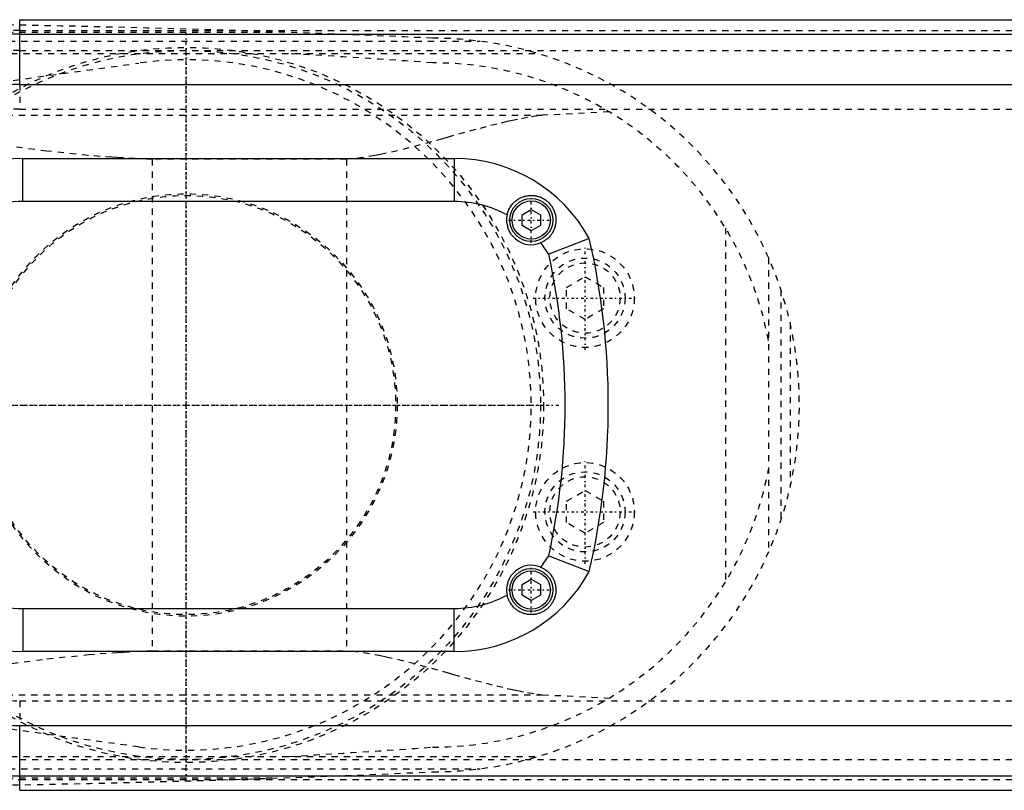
# Model space of a CAD drawing. Extents: x -702 to 168, y -90 to 90.
# Tile 6 of 10: x -427 to -267, y -63 to 63. Entities that reach past the tile are written whole.
import ezdxf

# ---------------------------------------------------------------- set-up
doc = ezdxf.new("R2010")
doc.units = 0
doc.linetypes.add('CENTER', pattern=[1.5, 0.45, -0.5, 0.05, -0.5])
doc.linetypes.add('DASHED', pattern=[2, 1, -1])
for name, color, linetype in [('AM_0', 7, 'CONTINUOUS'), ('AM_3', 7, 'DASHED'), ('AM_7', 7, 'CENTER')]:
    doc.layers.add(name, color=color, linetype=linetype)

msp = doc.modelspace()

# ---------------------------------------------------------------- linework, layer by layer
at = {"layer": 'AM_0', "color": 7, "linetype": 'CONTINUOUS'}
for p, q in [((-427, 62.5), (-90, 62.5)), ((-427, 52), (-427, 62.5)), ((-427, 60.15), (-90, 60.15)), ((-427, 52), (-90, 52)), ((-426.5, 40), (-356.5, 40)), ((-426.5, 33), (-426.5, 40)), ((-356.5, 40), (-356.5, 33)), ((-356.5, 33), (-426.5, 33)), ((-345.5, 30.87), (-344, 31.73)), ((-345.5, 29.13), (-345.5, 30.87)), ((-344, 31.73), (-342.5, 30.87)), ((-342.5, 30.87), (-342.5, 29.13)), ((-344, 28.27), (-345.5, 29.13)), ((-342.5, 29.13), (-344, 28.27)), ((-334.58, 27.03), (-341.17, 24.44)), ((-341.17, -24.44), (-334.58, -27.03)), ((-345.5, -29.13), (-344, -28.27)), ((-344, -28.27), (-342.5, -29.13)), ((-345.5, -30.87), (-345.5, -29.13)), ((-342.5, -29.13), (-342.5, -30.87)), ((-344, -31.73), (-345.5, -30.87)), ((-342.5, -30.87), (-344, -31.73)), ((-426.5, -33), (-356.5, -33)), ((-426.5, -33), (-426.5, -40)), ((-356.5, -40), (-356.5, -33)), ((-356.5, -40), (-426.5, -40)), ((-427, -62.5), (-427, -52)), ((-427, -52), (-90, -52)), ((-427, -60.15), (-90, -60.15)), ((-427, -62.5), (-90, -62.5))]:
    msp.add_line(p, q, dxfattribs=at)
for points in [[(-347.91, 30.82, 0), (-347.9, 30.9, 0), (-347.86, 31.07, 0), (-347.81, 31.23, 0), (-347.78, 31.31, 0), (-347.75, 31.39, 0), (-347.69, 31.55, 0), (-347.62, 31.7, 0), (-347.55, 31.85, 0), (-347.47, 31.99, 0), (-347.38, 32.14, 0), (-347.34, 32.21, 0), (-347.29, 32.27, 0), (-347.2, 32.41, 0), (-347.09, 32.53, 0), (-346.99, 32.66, 0), (-346.88, 32.78, 0), (-346.77, 32.89, 0), (-346.71, 32.94, 0), (-346.65, 33, 0), (-346.53, 33.1, 0), (-346.41, 33.19, 0), (-346.34, 33.24, 0), (-346.28, 33.29, 0), (-346.15, 33.37, 0), (-346.02, 33.45, 0), (-345.95, 33.49, 0), (-345.89, 33.53, 0), (-345.75, 33.6, 0), (-345.61, 33.66, 0), (-345.47, 33.72, 0), (-345.33, 33.77, 0), (-345.19, 33.82, 0), (-345.12, 33.84, 0), (-345.04, 33.86, 0), (-344.9, 33.9, 0), (-344.75, 33.93, 0), (-344.61, 33.95, 0), (-344.46, 33.97, 0), (-344.31, 33.99, 0), (-344.24, 33.99, 0), (-344.17, 34, 0), (-344.02, 34, 0), (-343.88, 34, 0), (-343.73, 33.99, 0), (-343.59, 33.98, 0), (-343.45, 33.96, 0), (-343.38, 33.95, 0), (-343.31, 33.94, 0), (-343.17, 33.91, 0), (-343.03, 33.88, 0), (-342.89, 33.84, 0), (-342.75, 33.8, 0), (-342.61, 33.75, 0), (-342.54, 33.73, 0), (-342.48, 33.7, 0), (-342.34, 33.64, 0), (-342.2, 33.57, 0), (-342.07, 33.5, 0), (-341.94, 33.43, 0), (-341.81, 33.35, 0), (-341.75, 33.31, 0), (-341.69, 33.26, 0), (-341.57, 33.17, 0), (-341.45, 33.08, 0), (-341.39, 33.03, 0), (-341.33, 32.98, 0), (-341.22, 32.87, 0), (-341.11, 32.77, 0), (-341.06, 32.71, 0), (-341.01, 32.66, 0), (-340.91, 32.54, 0), (-340.82, 32.43, 0), (-340.73, 32.31, 0), (-340.65, 32.19, 0), (-340.57, 32.06, 0), (-340.54, 32, 0), (-340.5, 31.94, 0), (-340.43, 31.81, 0), (-340.37, 31.68, 0), (-340.31, 31.54, 0), (-340.26, 31.41, 0), (-340.21, 31.27, 0), (-340.19, 31.2, 0), (-340.16, 31.13, 0), (-340.13, 30.99, 0), (-340.09, 30.85, 0), (-340.06, 30.71, 0), (-340.04, 30.56, 0), (-340.02, 30.42, 0), (-340.02, 30.35, 0), (-340.01, 30.27, 0), (-340, 30.13, 0), (-340, 29.98, 0), (-340, 29.83, 0), (-340.01, 29.69, 0), (-340.03, 29.54, 0), (-340.04, 29.47, 0), (-340.05, 29.4, 0), (-340.07, 29.25, 0), (-340.1, 29.11, 0), (-340.14, 28.96, 0), (-340.18, 28.82, 0), (-340.23, 28.68, 0), (-340.25, 28.61, 0), (-340.28, 28.54, 0), (-340.34, 28.4, 0), (-340.4, 28.26, 0), (-340.43, 28.19, 0), (-340.47, 28.12, 0), (-340.54, 27.99, 0), (-340.62, 27.86, 0), (-340.66, 27.79, 0), (-340.71, 27.73, 0), (-340.8, 27.6, 0), (-340.89, 27.48, 0), (-341, 27.36, 0), (-341.1, 27.24, 0), (-341.21, 27.13, 0), (-341.27, 27.08, 0), (-341.33, 27.02, 0), (-341.45, 26.92, 0), (-341.58, 26.82, 0), (-341.71, 26.72, 0), (-341.84, 26.63, 0), (-341.98, 26.55, 0), (-342.05, 26.51, 0), (-342.12, 26.47, 0), (-342.26, 26.4, 0), (-342.41, 26.33, 0), (-342.49, 26.3, 0)], [(-342.49, -26.3, 0), (-342.41, -26.33, 0), (-342.26, -26.4, 0), (-342.1, -26.48, 0), (-342.03, -26.52, 0), (-341.96, -26.56, 0), (-341.81, -26.65, 0), (-341.68, -26.74, 0), (-341.54, -26.84, 0), (-341.41, -26.95, 0), (-341.29, -27.06, 0), (-341.23, -27.11, 0), (-341.17, -27.17, 0), (-341.06, -27.29, 0), (-340.95, -27.41, 0), (-340.85, -27.54, 0), (-340.75, -27.67, 0), (-340.66, -27.8, 0), (-340.62, -27.87, 0), (-340.58, -27.93, 0), (-340.5, -28.07, 0), (-340.42, -28.21, 0), (-340.39, -28.28, 0), (-340.36, -28.35, 0), (-340.3, -28.49, 0), (-340.24, -28.64, 0), (-340.21, -28.71, 0), (-340.19, -28.78, 0), (-340.15, -28.93, 0), (-340.11, -29.08, 0), (-340.08, -29.22, 0), (-340.05, -29.37, 0), (-340.03, -29.52, 0), (-340.02, -29.6, 0), (-340.01, -29.67, 0), (-340, -29.82, 0), (-340, -29.97, 0), (-340, -30.12, 0), (-340.01, -30.27, 0), (-340.02, -30.41, 0), (-340.03, -30.48, 0), (-340.04, -30.56, 0), (-340.06, -30.7, 0), (-340.09, -30.84, 0), (-340.12, -30.98, 0), (-340.16, -31.12, 0), (-340.2, -31.26, 0), (-340.23, -31.33, 0), (-340.25, -31.39, 0), (-340.3, -31.52, 0), (-340.36, -31.66, 0), (-340.42, -31.79, 0), (-340.49, -31.91, 0), (-340.56, -32.04, 0), (-340.6, -32.1, 0), (-340.64, -32.17, 0), (-340.72, -32.29, 0), (-340.81, -32.41, 0), (-340.9, -32.53, 0), (-341, -32.64, 0), (-341.1, -32.76, 0), (-341.15, -32.81, 0), (-341.21, -32.86, 0), (-341.32, -32.97, 0), (-341.43, -33.07, 0), (-341.49, -33.11, 0), (-341.55, -33.16, 0), (-341.67, -33.25, 0), (-341.8, -33.34, 0), (-341.86, -33.38, 0), (-341.93, -33.42, 0), (-342.06, -33.5, 0), (-342.19, -33.57, 0), (-342.32, -33.63, 0), (-342.45, -33.69, 0), (-342.59, -33.74, 0), (-342.66, -33.77, 0), (-342.73, -33.79, 0), (-342.87, -33.84, 0), (-343.01, -33.87, 0), (-343.15, -33.91, 0), (-343.29, -33.94, 0), (-343.43, -33.96, 0), (-343.5, -33.97, 0), (-343.58, -33.98, 0), (-343.72, -33.99, 0), (-343.87, -34, 0), (-344.01, -34, 0), (-344.16, -34, 0), (-344.3, -33.99, 0), (-344.38, -33.98, 0), (-344.45, -33.97, 0), (-344.6, -33.96, 0), (-344.74, -33.93, 0), (-344.88, -33.9, 0), (-345.03, -33.87, 0), (-345.17, -33.83, 0), (-345.24, -33.8, 0), (-345.31, -33.78, 0), (-345.45, -33.73, 0), (-345.58, -33.67, 0), (-345.72, -33.61, 0), (-345.85, -33.55, 0), (-345.98, -33.47, 0), (-346.05, -33.44, 0), (-346.11, -33.4, 0), (-346.24, -33.32, 0), (-346.36, -33.23, 0), (-346.42, -33.18, 0), (-346.48, -33.14, 0), (-346.6, -33.04, 0), (-346.72, -32.94, 0), (-346.77, -32.88, 0), (-346.83, -32.83, 0), (-346.94, -32.72, 0), (-347.04, -32.6, 0), (-347.14, -32.48, 0), (-347.23, -32.35, 0), (-347.32, -32.22, 0), (-347.37, -32.16, 0), (-347.41, -32.09, 0), (-347.49, -31.95, 0), (-347.57, -31.81, 0), (-347.64, -31.66, 0), (-347.7, -31.52, 0), (-347.76, -31.37, 0), (-347.79, -31.29, 0), (-347.81, -31.21, 0), (-347.86, -31.06, 0), (-347.9, -30.9, 0), (-347.91, -30.82, 0)]]:
    msp.add_polyline3d(points, dxfattribs=at)
for centre, radius in [((-344, 30), 3.5), ((-344, 30), 3.1), ((-344, -30), 3.5), ((-344, -30), 3.1)]:
    msp.add_circle(centre, radius, dxfattribs=at)
for centre, radius, start, end in [((-427, 29), 31.15, 90, 154.6231), ((-427, 29), 23, 90, 168.0313), ((-426.5, 15), 25, 90, 145.8727), ((-356.5, 15), 25, 28.7568, 90), ((-426.5, 15), 18, 90, 109.5249), ((-356.5, 15), 18, 61.5136, 90), ((-344, 30), 4, 168.1596, 292.2292), ((-356.5, 15), 18, 31.6369, 38.8753), ((-451.5, 0), 120, 346.9837, 13.0163), ((-451.5, 0), 113, 347.5083, 12.4917), ((-356.5, -15), 18, 321.1247, 328.3631), ((-356.5, -15), 25, 270, 331.2432), ((-344, -30), 4, 67.7708, 191.8404), ((-426.5, -15), 25, 214.1273, 270), ((-356.5, -15), 18, 270, 298.4864), ((-426.5, -15), 18, 250.4751, 270), ((-427, -29), 23, 191.9687, 270), ((-427, -29), 31.15, 205.3769, 270)]:
    msp.add_arc(centre, radius, start, end, dxfattribs=at)
at = {"layer": 'AM_3', "color": 6, "linetype": 'DASHED'}
for p, q in [((-427, 60.75), (37, 60.75)), ((-531.04, 60.5), (-385.14, 60.5)), ((-562.76, 59), (-352.3, 59)), ((-594.4, 57), (-342.93, 57)), ((-427, 57.5), (37, 57.5)), ((-453.79, 49.11), (-407.66, 55.47)), ((-427, 52), (-427, 48)), ((-427, 48), (37, 48)), ((-433.13, 47), (-342.19, 47)), ((-331.34, 47.53), (-342.19, 47)), ((-374, 39.86), (-405.5, 39.86)), ((-405.5, 39.86), (-405.5, -39.86)), ((-374, 39.86), (-374, -39.86)), ((-312.5, 28.71), (-312.5, -28.71)), ((-305.5, 23.87), (-305.5, -23.87)), ((-338.28, 19.07), (-335.28, 20.8)), ((-335.28, 20.8), (-332.28, 19.07)), ((-338.28, 15.61), (-338.28, 19.07)), ((-332.28, 19.07), (-332.28, 15.61)), ((-303.5, 18.65), (-303.5, -18.65)), ((-335.28, 13.88), (-338.28, 15.61)), ((-332.28, 15.61), (-335.28, 13.88)), ((-302, 13.28), (-302, -13.28)), ((-338.28, -15.61), (-335.28, -13.88)), ((-335.28, -13.88), (-332.28, -15.61)), ((-338.28, -19.07), (-338.28, -15.61)), ((-332.28, -15.61), (-332.28, -19.07)), ((-335.28, -20.8), (-338.28, -19.07)), ((-332.28, -19.07), (-335.28, -20.8)), ((-405.5, -39.86), (-374, -39.86)), ((-433.13, -47), (-342.19, -47)), ((-342.19, -47), (-331.34, -47.53)), ((-407.66, -55.47), (-453.79, -49.11)), ((-427, -48), (-427, -52)), ((-427, -48), (37, -48)), ((-594.4, -57), (-342.93, -57)), ((-427, -57.5), (37, -57.5)), ((-562.76, -59), (-352.3, -59)), ((-531.04, -60.5), (-385.14, -60.5)), ((-427, -60.75), (37, -60.75))]:
    msp.add_line(p, q, dxfattribs=at)
for points in [[(-342.19, 47, 0), (-342.98, 46.89, 0), (-344.59, 46.63, 0), (-346.23, 46.32, 0), (-347.06, 46.15, 0), (-347.9, 45.96, 0), (-349.59, 45.57, 0), (-351.31, 45.13, 0), (-353.05, 44.67, 0), (-354.82, 44.19, 0), (-356.6, 43.69, 0), (-357.49, 43.44, 0), (-358.39, 43.18, 0), (-360.2, 42.68, 0), (-362.01, 42.18, 0), (-363.84, 41.7, 0), (-365.68, 41.25, 0), (-367.52, 40.83, 0), (-368.44, 40.64, 0), (-369.37, 40.47, 0), (-371.22, 40.17, 0), (-373.07, 39.94, 0), (-374, 39.86, 0)], [(-405.5, 39.86, 0), (-406.43, 39.89, 0), (-408.3, 39.97, 0), (-410.18, 40.07, 0), (-411.12, 40.12, 0), (-412.06, 40.19, 0), (-413.96, 40.33, 0), (-415.86, 40.49, 0), (-422.58, 41.18, 0), (-434.21, 42.69, 0), (-440.04, 43.5, 0)], [(-440.04, -43.5, 0), (-434.21, -42.69, 0), (-422.58, -41.18, 0), (-415.86, -40.49, 0), (-413.96, -40.33, 0), (-412.06, -40.19, 0), (-411.12, -40.12, 0), (-410.18, -40.07, 0), (-408.3, -39.97, 0), (-406.43, -39.89, 0), (-405.5, -39.86, 0)], [(-374, -39.86, 0), (-373.07, -39.94, 0), (-371.22, -40.17, 0), (-369.37, -40.47, 0), (-368.44, -40.64, 0), (-367.52, -40.83, 0), (-365.68, -41.25, 0), (-363.84, -41.7, 0), (-362.01, -42.18, 0), (-360.2, -42.68, 0), (-358.39, -43.18, 0), (-357.49, -43.44, 0), (-356.6, -43.69, 0), (-354.82, -44.19, 0), (-353.05, -44.67, 0), (-351.31, -45.13, 0), (-349.59, -45.57, 0), (-347.9, -45.96, 0), (-347.06, -46.15, 0), (-346.23, -46.32, 0), (-344.59, -46.63, 0), (-342.98, -46.89, 0), (-342.19, -47, 0)]]:
    msp.add_polyline3d(points, dxfattribs=at)
for centre, radius in [((-400, 0), 58), ((-400, 0), 57.5), ((-400, 0), 34.25), ((-400, 0), 34), ((-335.28, 17.34), 8), ((-335.28, 17.34), 6.5), ((-335.28, 17.34), 5.7), ((-335.28, -17.34), 8), ((-335.28, -17.34), 6.5), ((-335.28, -17.34), 5.7)]:
    msp.add_circle(centre, radius, dxfattribs=at)
for centre, radius, start, end in [((-427, 29), 31.75, 90, 169.8183), ((-471.93, -2437.99), 2500, 87.43384, 89.1347), ((-360, 0), 59.5, 270, 90), ((-427, 29), 28.5, 90, 132.589), ((-400, 0), 56, 262.1432, 97.8568), ((-500.02, -1939.59), 2000, 85.98537, 86.65491), ((-360, 0), 55.5, 10.8929, 90), ((-427, 29), 19, 90, 166.8264), ((-360, 0), 55.5, 270, 349.1071), ((-427, -29), 19, 193.1736, 270), ((-427, -29), 31.75, 190.1817, 270), ((-500.02, 1939.59), 2000, 273.34509, 274.01463), ((-471.93, 2437.99), 2500, 270.8653, 272.56616)]:
    msp.add_arc(centre, radius, start, end, dxfattribs=at)
at = {"layer": 'AM_7', "color": 4, "linetype": 'CENTER'}
for p, q in [((-400, -60.9), (-400, 60.9)), ((-400, -58.8), (-400, 58.8)), ((-344, 26.32), (-344, 33.67)), ((-347.68, 30), (-340.32, 30)), ((-335.28, 8.94), (-335.28, 25.74)), ((-343.68, 17.34), (-326.88, 17.34)), ((-458.8, 0), (-341.2, 0)), ((-460.9, 0), (-339.1, 0)), ((-335.28, -25.74), (-335.28, -8.94)), ((-343.68, -17.34), (-326.88, -17.34)), ((-344, -33.67), (-344, -26.32)), ((-347.68, -30), (-340.32, -30))]:
    msp.add_line(p, q, dxfattribs=at)

doc.saveas('drawing.dxf')
